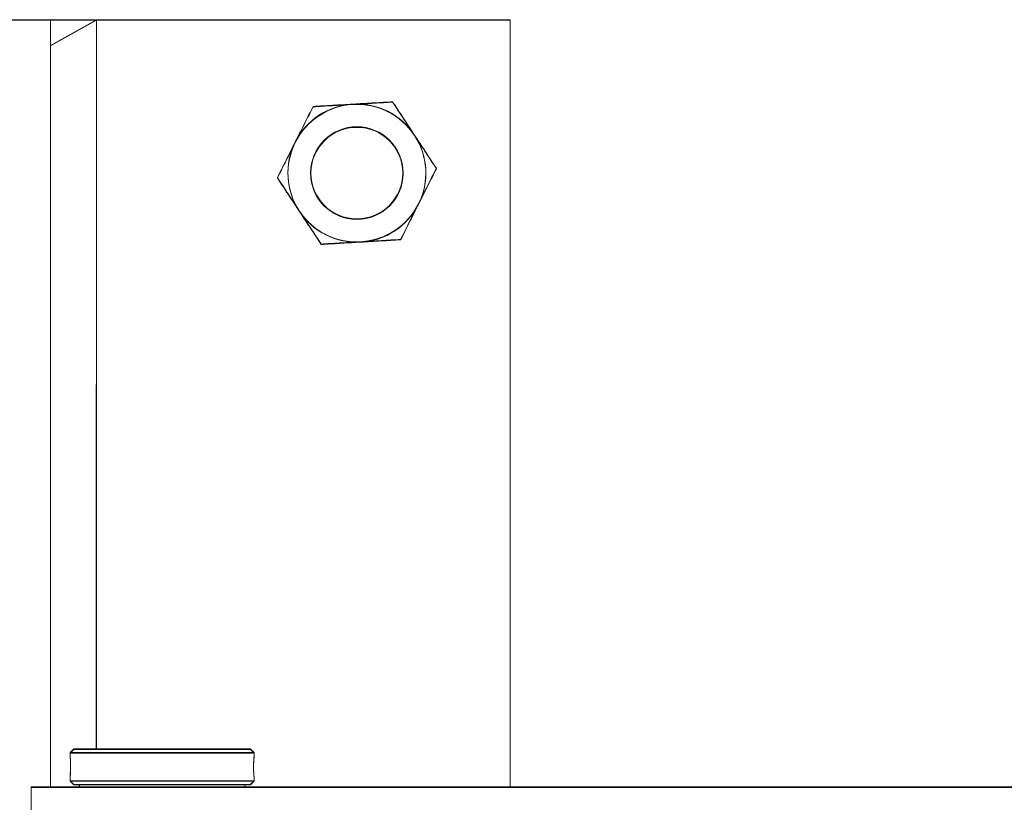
# Model space of a CAD drawing. Header units: feet. Extents: x 0 to 152726, y 0 to 59505.
# Tile 90 of 117: x 152333.194 to 152333.863, y 59422.108 to 59422.64. Entities that reach past the tile are written whole.
import ezdxf

# ---------------------------------------------------------------- set-up
doc = ezdxf.new("R2010")
doc.units = ezdxf.units.FT
doc.header["$LTSCALE"] = 0.1
doc.header["$MEASUREMENT"] = 0
doc.layers.add('SC_Scratch7', color=252, linetype='Continuous', lineweight=0)

# ---------------------------------------------------------------- blocks, each defined once
blk = doc.blocks.new('HIGH ST SCREENWALL_13 PANEL PLAN_2')
at = {"layer": 'SC_Scratch7', "lineweight": 0}
for p, q in [((-52.0675755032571, 0.7822656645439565), (-52.73424083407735, 0.7822872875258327)), ((-52.38007487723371, 0.7822758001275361), (-52.42174145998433, 0.7822771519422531)), ((-52.38007487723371, 0.7822758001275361), (-52.38009179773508, 0.2606101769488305)), ((-52.38007487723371, 0.7822758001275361), (-52.38007544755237, 0.7646977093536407)), ((-52.38007544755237, 0.7646977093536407), (-52.34882494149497, 0.7822747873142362)), ((-52.34882494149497, 0.7822747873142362), (-52.38007487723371, 0.7822758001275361)), ((-52.34882494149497, 0.7822747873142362), (-52.3488410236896, 0.2864457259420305)), ((-52.06759242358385, 0.2606000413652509), (-52.0675755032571, 0.7822656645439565)), ((-52.36665356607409, 0.2839463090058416), (-52.36665366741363, 0.2808184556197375)), ((-52.36415349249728, 0.2864462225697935), (-52.36665356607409, 0.2839463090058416)), ((-52.36665356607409, 0.2839463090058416), (-52.24165381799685, 0.283942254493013)), ((-52.36415349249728, 0.2864462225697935), (-52.24415373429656, 0.2864423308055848)), ((-52.24165381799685, 0.283942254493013), (-52.24415373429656, 0.2864423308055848)), ((-52.24165391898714, 0.2808131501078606), (-52.24165381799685, 0.283942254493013)), ((-52.24198785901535, 0.2747478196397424), (-52.24197715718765, 0.2729386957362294)), ((-52.3666540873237, 0.2678788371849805), (-52.3666541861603, 0.2648321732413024)), ((-52.24165443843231, 0.2648281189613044), (-52.24165433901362, 0.2678772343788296)), ((-52.3666541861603, 0.2648321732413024), (-52.36415427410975, 0.2623320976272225)), ((-52.3666541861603, 0.2648321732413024), (-52.24165443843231, 0.2648281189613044)), ((-52.36415427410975, 0.2623320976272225), (-52.2441545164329, 0.2623282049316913)), ((-52.3604042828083, 0.2623319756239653), (-52.36040433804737, 0.2606095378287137)), ((-52.24790456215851, 0.2606058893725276), (-52.24790450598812, 0.2623283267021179)), ((-52.2441545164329, 0.2623282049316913), (-52.24165443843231, 0.2648281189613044)), ((-52.39311260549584, 0.2606105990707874), (-52.39311356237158, 0.2311106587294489)), ((-52.39311260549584, 0.2606105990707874), (-48.4035372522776, 0.2604812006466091))]:
    blk.add_line(p, q, dxfattribs=at)
for radius in [0.03141660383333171, 0.03124993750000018]:
    blk.add_circle((-52.17174534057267, 0.6781025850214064), radius, dxfattribs=at)
for centre, radius, start, end in [((-52.17174534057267, 0.6781025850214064), 0.04687490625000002, 93.33381642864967, 153.3338164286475), ((-52.17174534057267, 0.6781025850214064), 0.04687490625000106, 33.33381642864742, 93.33381642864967), ((-52.17174534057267, 0.6781025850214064), 0.04687490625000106, 333.3338164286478, 33.33381642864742), ((-52.17174534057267, 0.6781025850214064), 0.04687490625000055, 153.3338164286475, 213.3338164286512), ((-52.17174534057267, 0.6781025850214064), 0.04687490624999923, 273.3338164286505, 333.3338164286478), ((-52.17174534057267, 0.6781025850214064), 0.04687490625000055, 213.3338164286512, 273.3338164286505), ((-52.42897159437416, 0.2743910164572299), 0.06265684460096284, 354.0342443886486, 5.887848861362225)]:
    blk.add_arc(centre, radius, start, end, dxfattribs=at)
for points, knots in [([(-52.21363446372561, 0.6991396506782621), (-52.21334651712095, 0.6997130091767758), (-52.21116630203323, 0.7040542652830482), (-52.2070556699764, 0.7122393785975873), (-52.20335566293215, 0.7196068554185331), (-52.20148870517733, 0.7233243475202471)], [0, 0, 0, 0, 0.07010265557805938, 0.5307909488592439, 1, 1, 1, 1]), ([(-52.20148870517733, 0.7233243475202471), (-52.19710095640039, 0.723579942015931), (-52.18824500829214, 0.7240958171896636), (-52.17909023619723, 0.7246290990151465), (-52.17447127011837, 0.7248981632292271)], [0, 0, 0, 0, 0.4954579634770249, 1, 1, 1, 1]), ([(-52.17447127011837, 0.7248981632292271), (-52.17383075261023, 0.724935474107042), (-52.16898100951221, 0.7252179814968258), (-52.15983717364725, 0.7257506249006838), (-52.15160674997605, 0.7262300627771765), (-52.1474538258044, 0.7264719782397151)], [0, 0, 0, 0, 0.07010265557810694, 0.5307909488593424, 1, 1, 1, 1]), ([(-52.1474538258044, 0.7264719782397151), (-52.14555343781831, 0.7235826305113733), (-52.14173351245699, 0.7177748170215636), (-52.13673006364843, 0.7101675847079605), (-52.13366380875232, 0.7055056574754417), (-52.13258214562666, 0.7038610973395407)], [0, 0, 0, 0, 0.3905333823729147, 0.7850020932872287, 1, 1, 1, 1]), ([(-52.13258214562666, 0.7038610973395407), (-52.13055851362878, 0.7007843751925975), (-52.12647930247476, 0.6945823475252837), (-52.1215285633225, 0.6870552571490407), (-52.11862932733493, 0.6826472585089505), (-52.11771046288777, 0.6812502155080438)], [0, 0, 0, 0, 0.4020739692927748, 0.810497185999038, 1, 1, 1, 1]), ([(-52.22578021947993, 0.6749549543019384), (-52.22380769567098, 0.6788826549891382), (-52.21982648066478, 0.6868100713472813), (-52.21571093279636, 0.69500497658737), (-52.21363446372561, 0.6991396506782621)], [0, 0, 0, 0, 0.4954579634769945, 1, 1, 1, 1]), ([(-52.11771046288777, 0.6812502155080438), (-52.11968298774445, 0.6773225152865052), (-52.12366420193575, 0.6693950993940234), (-52.12777975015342, 0.6612001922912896), (-52.12985621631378, 0.6570655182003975)], [0, 0, 0, 0, 0.4954579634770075, 1, 1, 1, 1]), ([(-52.21090853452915, 0.6523440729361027), (-52.21199020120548, 0.6539886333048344), (-52.21503474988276, 0.6586175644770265), (-52.22003840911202, 0.6662251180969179), (-52.22385866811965, 0.6720334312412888), (-52.22578021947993, 0.6749549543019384)], [0, 0, 0, 0, 0.2149974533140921, 0.6051517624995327, 1, 1, 1, 1]), ([(-52.12985621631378, 0.6570655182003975), (-52.13014416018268, 0.6564921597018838), (-52.13232437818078, 0.6521509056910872), (-52.13643501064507, 0.6439657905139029), (-52.14013501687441, 0.6365983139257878), (-52.14200196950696, 0.6328808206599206)], [0, 0, 0, 0, 0.07010265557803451, 0.5307909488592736, 1, 1, 1, 1]), ([(-52.19603685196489, 0.6297331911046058), (-52.19695572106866, 0.6311302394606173), (-52.19982608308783, 0.6354943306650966), (-52.20477562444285, 0.6430196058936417), (-52.20885489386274, 0.6492217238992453), (-52.21090853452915, 0.6523440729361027)], [0, 0, 0, 0, 0.189503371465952, 0.5919695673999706, 1, 1, 1, 1]), ([(-52.16901941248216, 0.6313070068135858), (-52.16965992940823, 0.6312696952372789), (-52.17450967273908, 0.6309871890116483), (-52.18365350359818, 0.6304545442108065), (-52.19188392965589, 0.6299751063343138), (-52.19603685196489, 0.6297331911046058)], [0, 0, 0, 0, 0.07010265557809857, 0.5307909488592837, 1, 1, 1, 1]), ([(-52.14200196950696, 0.6328808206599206), (-52.14638972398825, 0.6326252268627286), (-52.15524567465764, 0.632109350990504), (-52.16440044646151, 0.6315760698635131), (-52.16901941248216, 0.6313070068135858)], [0, 0, 0, 0, 0.4954579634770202, 1, 1, 1, 1]), ([(-52.24199413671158, 0.2743851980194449), (-52.241986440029, 0.2751146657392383), (-52.24197105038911, 0.2765735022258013), (-52.24186327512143, 0.2785236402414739), (-52.24174639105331, 0.2799840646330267), (-52.24166223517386, 0.2808166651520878), (-52.24166237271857, 0.2808141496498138), (-52.24166242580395, 0.2808131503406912)], [0, 0, 0, 0, 0.2140444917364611, 0.4280607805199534, 0.6428083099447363, 0.8580379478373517, 1, 1, 1, 1]), ([(-52.2416545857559, 0.2678772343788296), (-52.2416545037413, 0.2678764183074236), (-52.24164216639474, 0.2677546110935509), (-52.24168692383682, 0.2681827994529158), (-52.24178227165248, 0.2691875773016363), (-52.24190363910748, 0.2708646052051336), (-52.24198229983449, 0.2726892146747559), (-52.24199076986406, 0.2739031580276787), (-52.24199413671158, 0.2743851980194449)], [0, 0, 0, 0, 0.001442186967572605, 0.2150715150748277, 0.4286732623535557, 0.6432687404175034, 0.8583464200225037, 1, 1, 1, 1])]:
    blk.add_open_spline(points, degree=3, knots=knots, dxfattribs=at)
blk = doc.blocks.new('HIGH ST SCREENWALL_2 PANEL PLAN')
at = {"layer": 'SC_Scratch7', "lineweight": 0}
for p, q in [((-4.005200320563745, 0.781096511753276), (-4.67186565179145, 0.7811181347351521)), ((-4.317699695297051, 0.7811066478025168), (-4.359366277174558, 0.7811079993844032)), ((-4.317699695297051, 0.7811066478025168), (-4.317716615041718, 0.2594410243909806)), ((-4.317699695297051, 0.7811066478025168), (-4.317700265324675, 0.7635285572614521)), ((-4.317700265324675, 0.7635285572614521), (-4.286449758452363, 0.781105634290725)), ((-4.286449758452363, 0.781105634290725), (-4.317699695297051, 0.7811066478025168)), ((-4.286449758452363, 0.781105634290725), (-4.286465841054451, 0.2852765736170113)), ((-4.005217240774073, 0.2594308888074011), (-4.005200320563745, 0.781096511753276)), ((-4.304278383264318, 0.282777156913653), (-4.304278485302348, 0.2796493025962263)), ((-4.301778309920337, 0.2852770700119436), (-4.304278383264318, 0.282777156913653)), ((-4.304278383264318, 0.282777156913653), (-4.179278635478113, 0.2827731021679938)), ((-4.301778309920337, 0.2852770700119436), (-4.181778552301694, 0.2852731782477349)), ((-4.179278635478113, 0.2827731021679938), (-4.181778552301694, 0.2852731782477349)), ((-4.179278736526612, 0.2796439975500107), (-4.179278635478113, 0.2827731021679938)), ((-4.179612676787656, 0.2735786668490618), (-4.179601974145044, 0.2717695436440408)), ((-4.304278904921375, 0.2667096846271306), (-4.304279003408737, 0.2636630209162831)), ((-4.304279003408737, 0.2636630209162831), (-4.301779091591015, 0.2611629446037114)), ((-4.304279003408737, 0.2636630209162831), (-4.17927925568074, 0.2636589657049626)), ((-4.301779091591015, 0.2611629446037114), (-4.18177933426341, 0.261159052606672)), ((-4.298029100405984, 0.261162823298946), (-4.298029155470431, 0.2594403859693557)), ((-4.185529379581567, 0.2594367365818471), (-4.185529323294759, 0.261159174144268)), ((-4.18177933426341, 0.261159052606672), (-4.17927925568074, 0.2636589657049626)), ((-4.17927925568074, 0.2636589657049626), (-4.179279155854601, 0.2667080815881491)), ((-4.330737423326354, 0.2594414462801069), (-4.330738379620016, 0.2299415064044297)), ((-4.330737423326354, 0.2594414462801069), (-0.341162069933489, 0.2593120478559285))]:
    blk.add_line(p, q, dxfattribs=at)
for radius in [0.03141660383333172, 0.0312499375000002]:
    blk.add_circle((-4.10937015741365, 0.6769334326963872), radius, dxfattribs=at)
for centre, radius, start, end in [((-4.10937015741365, 0.6769334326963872), 0.04687490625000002, 93.33381642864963, 153.3338164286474), ((-4.10937015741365, 0.6769334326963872), 0.04687490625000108, 33.33381642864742, 93.33381642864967), ((-4.10937015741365, 0.6769334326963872), 0.04687490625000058, 153.3338164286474, 213.3338164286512), ((-4.10937015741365, 0.6769334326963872), 0.04687490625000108, 333.3338164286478, 33.33381642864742), ((-4.10937015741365, 0.6769334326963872), 0.04687490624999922, 273.3338164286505, 333.3338164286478), ((-4.10937015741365, 0.6769334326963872), 0.04687490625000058, 213.3338164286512, 273.3338164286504), ((-4.366596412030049, 0.2732218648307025), 0.06265684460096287, 354.0342443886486, 5.887848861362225)]:
    blk.add_arc(centre, radius, start, end, dxfattribs=at)
for points, knots in [([(-4.13911352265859, 0.7221551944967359), (-4.134725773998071, 0.7224107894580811), (-4.125869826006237, 0.7229266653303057), (-4.116715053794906, 0.7234599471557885), (-4.112096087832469, 0.7237290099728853)], [0, 0, 0, 0, 0.4954579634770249, 1, 1, 1, 1]), ([(-4.112096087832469, 0.7237290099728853), (-4.111455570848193, 0.7237663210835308), (-4.106605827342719, 0.7240488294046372), (-4.097461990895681, 0.7245814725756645), (-4.089231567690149, 0.725060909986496), (-4.085078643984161, 0.7253028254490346)], [0, 0, 0, 0, 0.07010265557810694, 0.5307909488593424, 1, 1, 1, 1]), ([(-4.085078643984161, 0.7253028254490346), (-4.083178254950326, 0.7224134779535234), (-4.079358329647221, 0.7166056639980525), (-4.074354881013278, 0.7089984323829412), (-4.071288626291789, 0.7043365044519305), (-4.070206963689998, 0.7026919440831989)], [0, 0, 0, 0, 0.3905333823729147, 0.7850020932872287, 1, 1, 1, 1]), ([(-4.151259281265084, 0.6979704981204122), (-4.15097133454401, 0.6985438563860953), (-4.148791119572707, 0.7028851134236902), (-4.144680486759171, 0.7110702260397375), (-4.140980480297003, 0.7184377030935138), (-4.13911352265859, 0.7221551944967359)], [0, 0, 0, 0, 0.07010265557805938, 0.5307909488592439, 1, 1, 1, 1]), ([(-4.163405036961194, 0.6737858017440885), (-4.161432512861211, 0.6777135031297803), (-4.15745129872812, 0.6856409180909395), (-4.153335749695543, 0.6938358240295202), (-4.151259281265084, 0.6979704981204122)], [0, 0, 0, 0, 0.4954579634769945, 1, 1, 1, 1]), ([(-4.070206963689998, 0.7026919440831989), (-4.068183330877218, 0.6996152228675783), (-4.064104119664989, 0.6934131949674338), (-4.059153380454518, 0.685886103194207), (-4.056254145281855, 0.6814781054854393), (-4.055335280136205, 0.6800810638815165)], [0, 0, 0, 0, 0.4020739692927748, 0.810497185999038, 1, 1, 1, 1]), ([(-4.055335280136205, 0.6800810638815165), (-4.057307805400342, 0.676153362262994), (-4.061289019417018, 0.6682259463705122), (-4.065404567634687, 0.6600310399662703), (-4.067481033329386, 0.6558963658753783)], [0, 0, 0, 0, 0.4954579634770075, 1, 1, 1, 1]), ([(-4.148533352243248, 0.6511749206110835), (-4.149615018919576, 0.6528194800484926), (-4.152659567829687, 0.6574484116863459), (-4.157663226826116, 0.6650559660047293), (-4.161483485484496, 0.6708642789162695), (-4.163405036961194, 0.6737858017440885)], [0, 0, 0, 0, 0.2149974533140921, 0.6051517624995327, 1, 1, 1, 1]), ([(-4.067481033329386, 0.6558963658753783), (-4.067768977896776, 0.6553230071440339), (-4.069949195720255, 0.6509817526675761), (-4.074059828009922, 0.6427966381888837), (-4.077759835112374, 0.6354291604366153), (-4.079626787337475, 0.6317116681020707)], [0, 0, 0, 0, 0.07010265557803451, 0.5307909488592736, 1, 1, 1, 1]), ([(-4.133661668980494, 0.6285640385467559), (-4.134580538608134, 0.6299610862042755), (-4.137450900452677, 0.6343251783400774), (-4.142400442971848, 0.6418504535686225), (-4.146479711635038, 0.6480525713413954), (-4.148533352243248, 0.6511749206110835)], [0, 0, 0, 0, 0.189503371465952, 0.5919695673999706, 1, 1, 1, 1]), ([(-4.106644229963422, 0.6301378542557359), (-4.107284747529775, 0.6301005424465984), (-4.112134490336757, 0.6298180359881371), (-4.121278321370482, 0.6292853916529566), (-4.129508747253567, 0.6288059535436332), (-4.133661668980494, 0.6285640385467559)], [0, 0, 0, 0, 0.07010265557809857, 0.5307909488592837, 1, 1, 1, 1]), ([(-4.079626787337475, 0.6317116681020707), (-4.084014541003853, 0.6314560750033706), (-4.092870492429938, 0.6309401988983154), (-4.102025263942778, 0.6304069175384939), (-4.106644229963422, 0.6301378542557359)], [0, 0, 0, 0, 0.4954579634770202, 1, 1, 1, 1]), ([(-4.179618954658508, 0.2732160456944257), (-4.179611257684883, 0.2739455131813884), (-4.179595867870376, 0.2754043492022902), (-4.179488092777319, 0.2773544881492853), (-4.179371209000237, 0.2788149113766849), (-4.179287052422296, 0.2796475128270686), (-4.179287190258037, 0.2796449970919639), (-4.179287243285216, 0.279643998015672)], [0, 0, 0, 0, 0.2140444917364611, 0.4280607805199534, 0.6428083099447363, 0.8580379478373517, 1, 1, 1, 1]), ([(-4.179279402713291, 0.2667080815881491), (-4.179279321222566, 0.2667072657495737), (-4.179266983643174, 0.2665854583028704), (-4.17931174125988, 0.2670136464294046), (-4.179407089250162, 0.2680184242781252), (-4.179528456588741, 0.2696954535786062), (-4.179607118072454, 0.271520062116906), (-4.179615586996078, 0.2727340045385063), (-4.179618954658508, 0.2732160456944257)], [0, 0, 0, 0, 0.001442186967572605, 0.2150715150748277, 0.4286732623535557, 0.6432687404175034, 0.8583464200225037, 1, 1, 1, 1])]:
    blk.add_open_spline(points, degree=3, knots=knots, dxfattribs=at)
blk = doc.blocks.new('Bridge plan')
at = {"layer": 'SC_Scratch7', "lineweight": -3}
for name, p, rotation in [('HIGH ST SCREENWALL_2 PANEL PLAN', (1828076.595478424, 711623.1218667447), 359.99976902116), ('HIGH ST SCREENWALL_13 PANEL PLAN_2', (1828124.657819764, 711623.1207852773), 359.9997690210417)]:
    blk.add_blockref(name, p, dxfattribs=dict(at, rotation=rotation))
blk = doc.blocks.new('Trellis Base')
blk.add_blockref('Bridge plan', (-1675739.0632623, -652201.2630976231))

msp = doc.modelspace()

# ---------------------------------------------------------------- block references
msp.add_blockref('Trellis Base', (0, 0))

doc.saveas('drawing.dxf')
